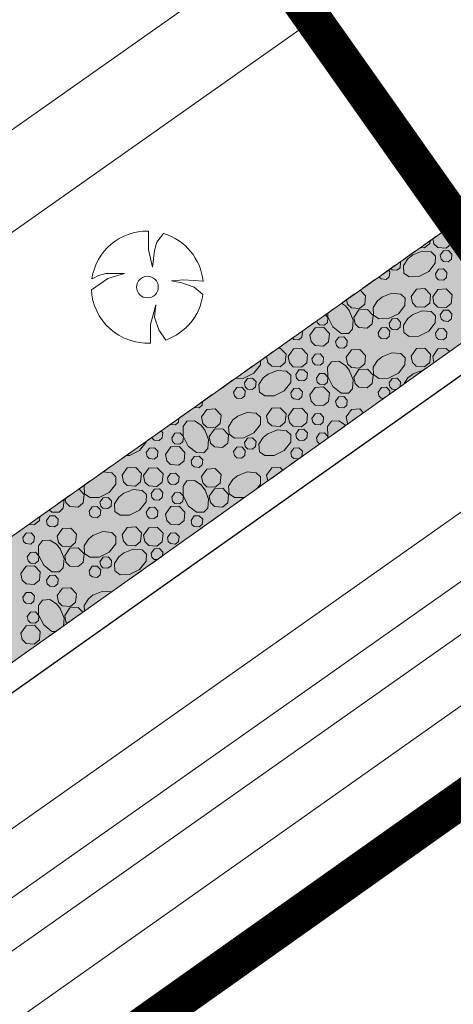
# Model space of a CAD drawing. Header units: metres. Extents: x 148425 to 149111, y 486065 to 486671.
# Tile 78 of 81: x 148905 to 148922, y 486482 to 486521. Entities that reach past the tile are written whole.
import ezdxf

# ---------------------------------------------------------------- set-up
doc = ezdxf.new("R2010")
doc.units = ezdxf.units.M
doc.header["$MEASUREMENT"] = 0
doc.linetypes.add('bladgr', pattern=[6.12, 4, -0.66, 0.07, -0.66, 0.07, -0.66])
doc.linetypes.add('DGN Style 2', pattern=[1, 0.6, -0.4])
for name, color, linetype, lineweight in [('BWR-best-situatie', 2, 'Continuous', 13), ('BWR-verw-drain ø 60', 60, 'drainage60w', 30), ('BWR-verw-situatie', 214, 'DGN Style 2', 13), ('TOP-L-topo objecten punt', 7, 'Continuous', 0), ('TOP-L-topo objecten vlak', 7, 'Continuous', 0), ('WVB-alg-bladgrens', 2, 'bladgr', 53), ('WVB-alg-onderhoek', 7, 'Continuous', 30), ('WVB-alg-werkgrens', 6, 'Continuous', 53), ('WVB-pen-dik 013', 1, 'Continuous', 0), ('WVB-raster-20%', 254, 'Continuous', 30)]:
    doc.layers.add(name, color=color, linetype=linetype, lineweight=lineweight)
doc.styles.add('Style-WORKING', font='WORKING.shx')
doc.linetypes.add('drainage60w', pattern='A,2.1,["V",Style-WORKING,S=0.700002,R=0,X=-0.228,Y=-0.367],2.9,-0.32,0.02,-0.32,1,-0.32,5', length=11.98)

# ---------------------------------------------------------------- blocks, each defined once
blk = doc.blocks.new('BBOOM')
at = {"layer": 'BWR-best-situatie'}
for p, q in [((0.016, 0.603), (0.016, 0.9)), ((0.016, 0.804), (0.016, 0.871)), ((0.26, 0.861), (0.15, 0.72)), ((0.15, 0.72), (0.116, 0.586)), ((0.083, 0.318), (0.016, 0.603)), ((0.116, 0.586), (0.083, 0.318)), ((-0.787, 0.185), (-0.89, 0.134)), ((-0.67, 0.217), (-0.787, 0.185)), ((-0.368, 0.218), (-0.67, 0.217)), ((-0.637, 0.135), (-0.368, 0.218)), ((-0.9, -0.042), (-0.637, 0.135)), ((0.384, 0.1), (0.586, 0.117)), ((0.551, 0.067), (0.384, 0.1)), ((0.752, 0), (0.551, 0.067)), ((0.586, 0.117), (0.895, 0.092)), ((0.89, -0.121), (0.752, 0)), ((0.133, -0.283), (0.05, -0.603)), ((0.116, -0.484), (0.133, -0.283)), ((0.05, -0.603), (0.051, -0.899)), ((0.184, -0.685), (0.116, -0.484)), ((0.293, -0.851), (0.184, -0.685))]:
    blk.add_line(p, q, dxfattribs=at)
blk.add_circle((0, 0), 0.174, dxfattribs=at)
for start, end in [(88.9495, 171.4867), (5.8447, 73.1614), (182.6375, 273.2485), (289.0687, 352.197)]:
    blk.add_arc((-0.001, 0), 0.9, start, end, dxfattribs=at)

msp = doc.modelspace()

# ---------------------------------------------------------------- hatches: boundary and pattern name
at = {"layer": 'WVB-raster-20%', "linetype": 'Continuous', "lineweight": 0}
msp.add_hatch(color=256, dxfattribs=at).paths.add_polyline_path([(148924.789, 486510.032), (148922.439, 486513.361), (148903.543, 486500), (148747.547, 486389.546), (148744.596, 486388.204), (148728.278, 486376.797), (148726.384, 486374.527), (148583.29, 486273.18), (148579.06, 486270.35), (148577.545, 486269.321), (148570.335, 486264.284), (148554.904, 486255.134), (148557.704, 486250.188), (148559.694, 486251.626), (148727.071, 486370.042), (148730.958, 486371.59), (148748.805, 486384.219), (148750.944, 486386.728), (148910.697, 486500)], flags=0)

# ---------------------------------------------------------------- linework, layer by layer
at = {"layer": 'BWR-verw-drain ø 60', "linetype": 'drainage60w', "ltscale": 2.5, "flags": 128}
msp.add_lwpolyline([(148884.356, 486480.137), (148885.744, 486481.119), (148911.275, 486499.184), (148925.394, 486509.175)], dxfattribs=at)
at = {"layer": 'BWR-verw-situatie', "flags": 128}
for points in [[(148922.439, 486513.361), (148903.543, 486500), (148747.547, 486389.546), (148744.596, 486388.204), (148728.278, 486376.797), (148726.384, 486374.527), (148583.29, 486273.18), (148579.06, 486270.35), (148577.545, 486269.321), (148570.335, 486264.284), (148554.904, 486255.134)], [(148557.704, 486250.188), (148559.694, 486251.626), (148727.071, 486370.042), (148731.453, 486371.787), (148748.351, 486383.686), (148750.944, 486386.728), (148910.697, 486500), (148924.789, 486510.032)]]:
    msp.add_lwpolyline(points, dxfattribs=at)
at = {"layer": 'TOP-L-topo objecten vlak', "color": 7, "linetype": 'Continuous', "lineweight": 0}
for p, q in [((148886.245, 486500), (148916.703, 486521.484)), ((148927.99, 486505.498), (148565.2, 486249.74)), ((148929.298, 486503.645), (148567.034, 486248.258)), ((148930.304, 486502.219), (148568.866, 486247.415)), ((148612.283, 486274.838), (148931.208, 486500))]:
    msp.add_line(p, q, dxfattribs=at)
at = {"layer": 'TOP-L-topo objecten vlak', "color": 7, "linetype": 'Continuous', "lineweight": 0, "flags": 128}
msp.add_lwpolyline([(148914.761, 486524.236), (148880.36, 486500), (148552.46, 486268.99)], dxfattribs=at)
at = {"layer": 'WVB-alg-bladgrens', "linetype": 'bladgr', "ltscale": 2.5}
msp.add_line((148857.129, 486605.867), (149022.656, 486371.411), dxfattribs=at)
at = {"layer": 'WVB-alg-onderhoek', "lineweight": 40, "ltscale": 500}
msp.add_3dface([(148601.941, 486074.385), (149104.348, 486429.086), (148938.821, 486663.542), (148436.414, 486308.842)], dxfattribs=at)
at = {"layer": 'WVB-alg-werkgrens', "linetype": 'Continuous', "ltscale": 2.5, "const_width": 1.5, "flags": 128}
msp.add_lwpolyline([(148933.417, 486497.811), (148874.414, 486581.384), (148538.89, 486351.023), (148526.845, 486327.911), (148530.985, 486325.229), (148531.106, 486326.817), (148532.707, 486327.686), (148532.626, 486326.155), (148530.985, 486325.229), (148539.247, 486319.878), (148535.438, 486309.432), (148532.522, 486299.181), (148531.73, 486286.904), (148532.07, 486275.415), (148533.054, 486268.785), (148534.125, 486264.381), (148536.125, 486258.311), (148550.85, 486226.663)], close=True, dxfattribs=at)
at = {"layer": 'WVB-pen-dik 013'}
for p, q in [((148921.539, 486507.718), (148921.489, 486507.969)), ((148914.868, 486502.969), (148914.824, 486503.196))]:
    msp.add_line(p, q, dxfattribs=at)
at = {"layer": 'WVB-pen-dik 013', "flags": 128}
for points in [[(148922.029, 486513.071), (148922.036, 486513.071), (148922.269, 486512.829), (148922.234, 486512.491), (148922.026, 486512.319), (148921.696, 486512.341), (148921.541, 486512.494), (148921.5, 486512.697)], [(148921.382, 486512.613), (148921.371, 486512.504), (148921.164, 486512.331), (148921, 486512.343)], [(148920.671, 486512.036), (148921.066, 486512.194), (148921.426, 486512.161), (148921.599, 486511.996), (148921.591, 486511.706), (148921.331, 486511.371), (148920.929, 486511.171), (148920.549, 486511.166), (148920.334, 486511.316), (148920.316, 486511.621), (148920.491, 486511.889), (148920.689, 486512.046)], [(148921.796, 486512.029), (148921.921, 486512.211), (148922.124, 486512.221), (148922.264, 486512.076), (148922.241, 486511.871), (148922.116, 486511.769), (148921.919, 486511.784), (148921.824, 486511.874), (148921.796, 486512.029)], [(148920.177, 486511.761), (148920.204, 486511.734), (148920.181, 486511.529), (148920.056, 486511.426), (148919.859, 486511.441), (148919.802, 486511.496)], [(148919.709, 486511.43), (148919.766, 486511.369), (148919.746, 486511.166), (148919.624, 486511.061), (148919.424, 486511.079), (148919.334, 486511.165)], [(148921.596, 486511.289), (148921.724, 486511.469), (148921.924, 486511.481), (148922.064, 486511.336), (148922.041, 486511.131), (148921.919, 486511.026), (148921.719, 486511.044), (148921.626, 486511.134), (148921.596, 486511.289)], [(148918.577, 486510.63), (148918.796, 486510.401), (148918.761, 486510.064), (148918.554, 486509.891), (148918.224, 486509.914), (148918.069, 486510.066), (148918.032, 486510.245)], [(148919.454, 486510.349), (148919.846, 486510.506), (148920.209, 486510.474), (148920.379, 486510.309), (148920.374, 486510.016), (148920.111, 486509.684), (148919.709, 486509.484), (148919.331, 486509.476), (148919.116, 486509.629), (148919.099, 486509.931), (148919.271, 486510.201), (148919.471, 486510.359)], [(148920.626, 486510.374), (148920.836, 486510.674), (148921.174, 486510.691), (148921.404, 486510.449), (148921.371, 486510.111), (148921.164, 486509.939), (148920.831, 486509.964), (148920.676, 486510.116), (148920.626, 486510.374)], [(148921.489, 486510.361), (148921.701, 486510.659), (148922.036, 486510.679), (148922.269, 486510.436), (148922.234, 486510.099), (148922.026, 486509.926), (148921.696, 486509.949), (148921.541, 486510.101), (148921.489, 486510.361)], [(148917.827, 486510.1), (148917.994, 486509.994), (148918.151, 486509.794)], [(148918.141, 486509.811), (148918.299, 486509.419), (148918.264, 486509.056), (148918.104, 486508.886), (148917.811, 486508.891), (148917.479, 486509.154), (148917.276, 486509.556), (148917.274, 486509.709)], [(148918.321, 486509.534), (148918.531, 486509.834), (148918.866, 486509.851), (148919.099, 486509.609), (148919.066, 486509.271), (148918.859, 486509.099), (148918.526, 486509.124), (148918.371, 486509.276), (148918.321, 486509.534)], [(148920.671, 486509.644), (148921.066, 486509.801), (148921.426, 486509.769), (148921.599, 486509.604), (148921.591, 486509.314), (148921.331, 486508.979), (148920.929, 486508.779), (148920.549, 486508.774), (148920.334, 486508.924), (148920.316, 486509.229), (148920.491, 486509.496), (148920.689, 486509.654)], [(148921.796, 486509.636), (148921.921, 486509.819), (148922.124, 486509.829), (148922.264, 486509.684), (148922.241, 486509.479), (148922.116, 486509.376), (148921.919, 486509.391), (148921.824, 486509.481), (148921.796, 486509.636)], [(148917.181, 486509.643), (148917.286, 486509.534), (148917.266, 486509.331), (148917.141, 486509.226), (148916.944, 486509.241), (148916.849, 486509.331), (148916.836, 486509.399)], [(148919.736, 486509.296), (148919.864, 486509.474), (148920.064, 486509.486), (148920.204, 486509.341), (148920.181, 486509.136), (148920.056, 486509.034), (148919.859, 486509.049), (148919.766, 486509.139), (148919.736, 486509.296)], [(148916.233, 486508.973), (148916.261, 486508.944), (148916.239, 486508.739), (148916.116, 486508.634), (148915.916, 486508.651), (148915.858, 486508.708)], [(148916.564, 486508.819), (148916.774, 486509.119), (148917.111, 486509.136), (148917.341, 486508.894), (148917.309, 486508.556), (148917.101, 486508.384), (148916.769, 486508.409), (148916.614, 486508.561), (148916.564, 486508.819)], [(148919.301, 486508.931), (148919.429, 486509.111), (148919.629, 486509.124), (148919.766, 486508.976), (148919.746, 486508.774), (148919.624, 486508.669), (148919.424, 486508.686), (148919.331, 486508.776), (148919.301, 486508.931)], [(148921.596, 486508.896), (148921.724, 486509.076), (148921.924, 486509.089), (148922.064, 486508.944), (148922.041, 486508.739), (148921.919, 486508.634), (148921.719, 486508.651), (148921.626, 486508.741), (148921.596, 486508.896)], [(148917.594, 486508.561), (148917.721, 486508.741), (148917.921, 486508.751), (148918.061, 486508.606), (148918.041, 486508.404), (148917.916, 486508.299), (148917.719, 486508.314), (148917.624, 486508.404), (148917.594, 486508.561)], [(148915.272, 486508.293), (148915.371, 486508.299), (148915.601, 486508.056), (148915.569, 486507.719), (148915.361, 486507.546), (148915.029, 486507.571), (148914.874, 486507.724), (148914.824, 486507.977)], [(148915.686, 486507.969), (148915.899, 486508.266), (148916.234, 486508.286), (148916.466, 486508.044), (148916.431, 486507.706), (148916.224, 486507.534), (148915.894, 486507.556), (148915.739, 486507.709), (148915.686, 486507.969)], [(148918.016, 486507.934), (148918.229, 486508.231), (148918.564, 486508.251), (148918.796, 486508.009), (148918.761, 486507.671), (148918.554, 486507.499), (148918.224, 486507.521), (148918.069, 486507.674), (148918.016, 486507.934)], [(148920.626, 486507.981), (148920.836, 486508.281), (148921.174, 486508.299), (148921.404, 486508.056), (148921.371, 486507.719), (148921.164, 486507.546), (148920.831, 486507.571), (148920.676, 486507.724), (148920.626, 486507.981)], [(148921.489, 486507.969), (148921.701, 486508.266), (148922.036, 486508.286), (148922.158, 486508.159)], [(148914.574, 486507.8), (148914.571, 486507.624), (148914.309, 486507.291), (148913.906, 486507.091), (148913.562, 486507.084)], [(148916.644, 486507.874), (148916.771, 486508.054), (148916.971, 486508.066), (148917.111, 486507.921), (148917.089, 486507.716), (148916.966, 486507.611), (148916.766, 486507.629), (148916.674, 486507.719), (148916.644, 486507.874)], [(148918.141, 486507.419), (148918.299, 486507.026), (148918.264, 486506.664), (148918.104, 486506.494), (148917.811, 486506.499), (148917.479, 486506.761), (148917.276, 486507.164), (148917.271, 486507.541), (148917.424, 486507.756), (148917.724, 486507.774), (148917.994, 486507.601), (148918.151, 486507.401)], [(148919.454, 486507.956), (148919.846, 486508.114), (148920.209, 486508.081), (148920.379, 486507.916), (148920.374, 486507.624), (148920.111, 486507.291), (148919.709, 486507.091), (148919.331, 486507.084), (148919.116, 486507.236), (148919.099, 486507.539), (148919.271, 486507.809), (148919.471, 486507.966)], [(148914.869, 486507.251), (148915.264, 486507.409), (148915.624, 486507.376), (148915.796, 486507.211), (148915.789, 486506.921), (148915.529, 486506.586), (148915.126, 486506.386), (148914.746, 486506.381), (148914.531, 486506.531), (148914.514, 486506.836), (148914.689, 486507.104), (148914.886, 486507.261)], [(148915.994, 486507.244), (148916.119, 486507.426), (148916.321, 486507.436), (148916.461, 486507.291), (148916.439, 486507.086), (148916.314, 486506.984), (148916.116, 486506.999), (148916.021, 486507.089), (148915.994, 486507.244)], [(148918.321, 486507.141), (148918.531, 486507.441), (148918.866, 486507.459), (148919.099, 486507.216), (148919.066, 486506.879), (148918.859, 486506.706), (148918.526, 486506.731), (148918.371, 486506.884), (148918.321, 486507.141)], [(148920.671, 486507.251), (148921.066, 486507.409), (148921.1, 486507.406)], [(148913.934, 486506.904), (148914.061, 486507.081), (148914.261, 486507.094), (148914.401, 486506.949), (148914.379, 486506.744), (148914.254, 486506.641), (148914.056, 486506.656), (148913.964, 486506.746), (148913.934, 486506.904)], [(148916.819, 486507.096), (148916.946, 486507.276), (148917.146, 486507.286), (148917.286, 486507.141), (148917.266, 486506.939), (148917.141, 486506.834), (148916.944, 486506.849), (148916.849, 486506.939), (148916.819, 486507.096)], [(148919.736, 486506.904), (148919.864, 486507.081), (148920.064, 486507.094), (148920.204, 486506.949), (148920.182, 486506.752)], [(148920.33, 486506.858), (148920.491, 486507.104), (148920.689, 486507.261)], [(148913.219, 486506.842), (148913.056, 486506.706), (148913.03, 486506.708)], [(148913.499, 486506.539), (148913.626, 486506.719), (148913.826, 486506.731), (148913.964, 486506.584), (148913.944, 486506.381), (148913.821, 486506.276), (148913.621, 486506.294), (148913.529, 486506.384), (148913.499, 486506.539)], [(148915.794, 486506.504), (148915.921, 486506.684), (148916.121, 486506.696), (148916.261, 486506.551), (148916.239, 486506.346), (148916.116, 486506.241), (148915.916, 486506.259), (148915.824, 486506.349), (148915.794, 486506.504)], [(148916.564, 486506.426), (148916.774, 486506.726), (148917.111, 486506.744), (148917.341, 486506.501), (148917.309, 486506.164), (148917.101, 486505.991), (148916.769, 486506.016), (148916.614, 486506.169), (148916.564, 486506.426)], [(148919.301, 486506.539), (148919.429, 486506.719), (148919.629, 486506.731), (148919.766, 486506.584), (148919.753, 486506.447)], [(148919.525, 486506.285), (148919.424, 486506.294), (148919.331, 486506.384), (148919.301, 486506.539)], [(148920.029, 486506.643), (148919.859, 486506.656), (148919.766, 486506.746), (148919.736, 486506.904)], [(148912.253, 486506.159), (148912.239, 486506.011), (148912.114, 486505.906), (148911.917, 486505.921)], [(148917.594, 486506.169), (148917.721, 486506.349), (148917.921, 486506.359), (148918.061, 486506.214), (148918.041, 486506.011), (148917.916, 486505.906), (148917.719, 486505.921), (148917.624, 486506.011), (148917.594, 486506.169)], [(148912.214, 486505.541), (148912.426, 486505.839), (148912.761, 486505.859), (148912.994, 486505.616), (148912.959, 486505.279), (148912.751, 486505.106), (148912.421, 486505.129), (148912.266, 486505.281), (148912.214, 486505.541)], [(148914.824, 486505.589), (148915.034, 486505.889), (148915.371, 486505.906), (148915.601, 486505.664), (148915.569, 486505.326), (148915.361, 486505.154), (148915.029, 486505.179), (148914.874, 486505.331), (148914.824, 486505.589)], [(148915.686, 486505.576), (148915.899, 486505.874), (148916.234, 486505.894), (148916.466, 486505.651), (148916.431, 486505.314), (148916.224, 486505.141), (148915.894, 486505.164), (148915.739, 486505.316), (148915.686, 486505.576)], [(148918.016, 486505.541), (148918.229, 486505.839), (148918.564, 486505.859), (148918.711, 486505.705)], [(148911.304, 486505.488), (148911.286, 486505.324), (148911.164, 486505.219), (148910.964, 486505.236), (148910.957, 486505.242)], [(148912.339, 486505.026), (148912.496, 486504.634), (148912.461, 486504.271), (148912.301, 486504.101), (148912.009, 486504.106), (148911.676, 486504.369), (148911.474, 486504.771), (148911.469, 486505.149), (148911.621, 486505.364), (148911.921, 486505.381), (148912.191, 486505.209), (148912.349, 486505.009)], [(148913.651, 486505.564), (148914.044, 486505.721), (148914.406, 486505.689), (148914.576, 486505.524), (148914.571, 486505.231), (148914.309, 486504.899), (148913.906, 486504.699), (148913.529, 486504.691), (148913.314, 486504.844), (148913.296, 486505.146), (148913.469, 486505.416), (148913.669, 486505.574)], [(148916.644, 486505.481), (148916.771, 486505.661), (148916.971, 486505.674), (148917.111, 486505.529), (148917.089, 486505.324), (148916.966, 486505.219), (148916.766, 486505.236), (148916.674, 486505.326), (148916.644, 486505.481)], [(148917.308, 486504.707), (148917.276, 486504.771), (148917.271, 486505.149), (148917.424, 486505.364), (148917.724, 486505.381), (148917.994, 486505.209), (148918.001, 486505.199)], [(148918.088, 486505.262), (148918.069, 486505.281), (148918.016, 486505.541)], [(148910.583, 486504.977), (148910.659, 486504.899), (148910.636, 486504.694), (148910.511, 486504.591), (148910.314, 486504.606), (148910.219, 486504.696), (148910.215, 486504.717)], [(148912.519, 486504.749), (148912.729, 486505.049), (148913.064, 486505.066), (148913.296, 486504.824), (148913.264, 486504.486), (148913.056, 486504.314), (148912.724, 486504.339), (148912.569, 486504.491), (148912.519, 486504.749)], [(148914.869, 486504.859), (148915.264, 486505.016), (148915.624, 486504.984), (148915.796, 486504.819), (148915.789, 486504.529), (148915.529, 486504.194), (148915.126, 486503.994), (148914.746, 486503.989), (148914.531, 486504.139), (148914.514, 486504.444), (148914.689, 486504.711), (148914.886, 486504.869)], [(148915.994, 486504.851), (148916.119, 486505.034), (148916.321, 486505.044), (148916.461, 486504.899), (148916.439, 486504.694), (148916.314, 486504.591), (148916.116, 486504.606), (148916.021, 486504.696), (148915.994, 486504.851)], [(148911.016, 486504.704), (148911.144, 486504.884), (148911.344, 486504.894), (148911.484, 486504.749), (148911.464, 486504.546), (148911.339, 486504.441), (148911.141, 486504.456), (148911.046, 486504.546), (148911.016, 486504.704)], [(148913.934, 486504.511), (148914.061, 486504.689), (148914.261, 486504.701), (148914.401, 486504.556), (148914.379, 486504.351), (148914.254, 486504.249), (148914.056, 486504.264), (148913.964, 486504.354), (148913.934, 486504.511)], [(148916.819, 486504.704), (148916.946, 486504.884), (148917.146, 486504.894), (148917.286, 486504.749), (148917.28, 486504.686)], [(148916.955, 486504.455), (148916.944, 486504.456), (148916.849, 486504.546), (148916.819, 486504.704)], [(148909.987, 486504.556), (148909.986, 486504.529), (148909.726, 486504.194), (148909.324, 486503.994), (148909.189, 486503.992)], [(148909.991, 486504.111), (148910.119, 486504.291), (148910.319, 486504.304), (148910.459, 486504.159), (148910.436, 486503.954), (148910.314, 486503.849), (148910.114, 486503.866), (148910.021, 486503.956), (148909.991, 486504.111)], [(148910.761, 486504.034), (148910.971, 486504.334), (148911.309, 486504.351), (148911.539, 486504.109), (148911.506, 486503.771), (148911.299, 486503.599), (148910.966, 486503.624), (148910.811, 486503.776), (148910.761, 486504.034)], [(148913.499, 486504.146), (148913.626, 486504.326), (148913.826, 486504.339), (148913.964, 486504.191), (148913.944, 486503.989), (148913.821, 486503.884), (148913.621, 486503.901), (148913.529, 486503.991), (148913.499, 486504.146)], [(148915.794, 486504.111), (148915.921, 486504.291), (148916.121, 486504.304), (148916.261, 486504.159), (148916.239, 486503.954), (148916.18, 486503.903)], [(148916.763, 486504.318), (148916.774, 486504.334), (148916.785, 486504.334)], [(148911.791, 486503.776), (148911.919, 486503.956), (148912.119, 486503.966), (148912.259, 486503.821), (148912.239, 486503.619), (148912.114, 486503.514), (148911.916, 486503.529), (148911.821, 486503.619), (148911.791, 486503.776)], [(148916.105, 486503.85), (148915.916, 486503.866), (148915.824, 486503.956), (148915.794, 486504.111)], [(148909.021, 486503.196), (148909.231, 486503.496), (148909.569, 486503.514), (148909.799, 486503.271), (148909.766, 486502.934), (148909.559, 486502.761), (148909.226, 486502.786), (148909.071, 486502.939), (148909.021, 486503.196)], [(148909.884, 486503.184), (148910.096, 486503.481), (148910.431, 486503.501), (148910.664, 486503.259), (148910.629, 486502.921), (148910.421, 486502.749), (148910.091, 486502.771), (148909.936, 486502.924), (148909.884, 486503.184)], [(148912.214, 486503.149), (148912.426, 486503.446), (148912.761, 486503.466), (148912.994, 486503.224), (148912.959, 486502.886), (148912.751, 486502.714), (148912.421, 486502.736), (148912.266, 486502.889), (148912.214, 486503.149)], [(148914.824, 486503.196), (148915.034, 486503.496), (148915.371, 486503.514), (148915.476, 486503.402)], [(148908.25, 486503.328), (148908.604, 486503.296), (148908.774, 486503.131), (148908.769, 486502.839), (148908.506, 486502.506), (148908.104, 486502.306), (148907.726, 486502.299), (148907.511, 486502.451), (148907.494, 486502.754), (148907.54, 486502.826)], [(148910.841, 486503.089), (148910.969, 486503.269), (148911.169, 486503.281), (148911.309, 486503.136), (148911.286, 486502.931), (148911.164, 486502.826), (148910.964, 486502.844), (148910.871, 486502.934), (148910.841, 486503.089)], [(148912.339, 486502.634), (148912.496, 486502.241), (148912.461, 486501.879), (148912.301, 486501.709), (148912.009, 486501.714), (148911.676, 486501.976), (148911.474, 486502.379), (148911.469, 486502.756), (148911.621, 486502.971), (148911.921, 486502.989), (148912.191, 486502.816), (148912.349, 486502.616)], [(148914.006, 486502.356), (148913.906, 486502.306), (148913.529, 486502.299), (148913.314, 486502.451), (148913.296, 486502.754), (148913.469, 486503.024), (148913.669, 486503.181)], [(148913.651, 486503.171), (148914.044, 486503.329), (148914.406, 486503.296), (148914.576, 486503.131), (148914.571, 486502.839), (148914.426, 486502.654)], [(148907.287, 486502.647), (148907.494, 486502.431), (148907.461, 486502.094), (148907.254, 486501.921), (148906.921, 486501.946), (148906.766, 486502.099), (148906.735, 486502.257)], [(148909.066, 486502.466), (148909.461, 486502.624), (148909.821, 486502.591), (148909.994, 486502.426), (148909.986, 486502.136), (148909.726, 486501.801), (148909.324, 486501.601), (148908.944, 486501.596), (148908.729, 486501.746), (148908.711, 486502.051), (148908.886, 486502.319), (148909.084, 486502.476)], [(148910.191, 486502.459), (148910.316, 486502.641), (148910.519, 486502.651), (148910.659, 486502.506), (148910.636, 486502.301), (148910.511, 486502.199), (148910.314, 486502.214), (148910.219, 486502.304), (148910.191, 486502.459)], [(148912.519, 486502.356), (148912.729, 486502.656), (148913.064, 486502.674), (148913.296, 486502.431), (148913.264, 486502.094), (148913.056, 486501.921), (148912.724, 486501.946), (148912.569, 486502.099), (148912.519, 486502.356)], [(148906.692, 486502.227), (148906.659, 486501.879), (148906.499, 486501.709), (148906.206, 486501.714), (148906.093, 486501.803)], [(148908.131, 486502.119), (148908.259, 486502.296), (148908.459, 486502.309), (148908.599, 486502.164), (148908.576, 486501.959), (148908.451, 486501.856), (148908.254, 486501.871), (148908.161, 486501.961), (148908.131, 486502.119)], [(148911.016, 486502.311), (148911.144, 486502.491), (148911.344, 486502.501), (148911.484, 486502.356), (148911.464, 486502.154), (148911.339, 486502.049), (148911.141, 486502.064), (148911.046, 486502.154), (148911.016, 486502.311)], [(148907.696, 486501.754), (148907.824, 486501.934), (148908.024, 486501.946), (148908.161, 486501.799), (148908.141, 486501.596), (148908.019, 486501.491), (148907.819, 486501.509), (148907.726, 486501.599), (148907.696, 486501.754)], [(148909.991, 486501.719), (148910.119, 486501.899), (148910.319, 486501.911), (148910.459, 486501.766), (148910.436, 486501.561), (148910.314, 486501.456), (148910.114, 486501.474), (148910.021, 486501.564), (148909.991, 486501.719)], [(148910.761, 486501.641), (148910.971, 486501.941), (148911.309, 486501.959), (148911.539, 486501.716), (148911.506, 486501.379), (148911.299, 486501.206), (148910.966, 486501.231), (148910.811, 486501.384), (148910.761, 486501.641)], [(148905.719, 486501.539), (148905.704, 486501.379), (148905.496, 486501.206), (148905.273, 486501.223)], [(148905.989, 486501.384), (148906.116, 486501.564), (148906.316, 486501.574), (148906.456, 486501.429), (148906.436, 486501.226), (148906.311, 486501.121), (148906.114, 486501.136), (148906.019, 486501.226), (148905.989, 486501.384)], [(148911.791, 486501.384), (148911.919, 486501.564), (148912.119, 486501.574), (148912.259, 486501.429), (148912.239, 486501.226), (148912.114, 486501.121), (148911.916, 486501.136), (148911.821, 486501.226), (148911.791, 486501.384)], [(148906.411, 486500.756), (148906.624, 486501.054), (148906.959, 486501.074), (148907.191, 486500.831), (148907.156, 486500.494), (148906.949, 486500.321), (148906.619, 486500.344), (148906.464, 486500.496), (148906.411, 486500.756)], [(148909.021, 486500.804), (148909.231, 486501.104), (148909.569, 486501.121), (148909.799, 486500.879), (148909.766, 486500.541), (148909.559, 486500.369), (148909.226, 486500.394), (148909.071, 486500.546), (148909.021, 486500.804)], [(148909.884, 486500.791), (148910.096, 486501.089), (148910.431, 486501.109), (148910.664, 486500.866), (148910.629, 486500.529), (148910.421, 486500.356), (148910.091, 486500.379), (148909.936, 486500.531), (148909.884, 486500.791)], [(148905.039, 486500.696), (148905.166, 486500.876), (148905.366, 486500.889), (148905.506, 486500.744), (148905.484, 486500.539), (148905.361, 486500.434), (148905.161, 486500.451), (148905.069, 486500.541), (148905.039, 486500.696)], [(148907.849, 486500.779), (148908.241, 486500.936), (148908.604, 486500.904), (148908.774, 486500.739), (148908.769, 486500.446), (148908.506, 486500.114), (148908.104, 486499.914), (148907.726, 486499.906), (148907.511, 486500.059), (148907.494, 486500.361), (148907.666, 486500.631), (148907.866, 486500.789)], [(148910.841, 486500.696), (148910.969, 486500.876), (148911.169, 486500.889), (148911.309, 486500.744), (148911.286, 486500.539), (148911.164, 486500.434), (148910.964, 486500.451), (148910.871, 486500.541), (148910.841, 486500.696)], [(148906.536, 486500.241), (148906.694, 486499.849), (148906.659, 486499.486), (148906.499, 486499.316), (148906.206, 486499.321), (148905.874, 486499.584), (148905.671, 486499.986), (148905.666, 486500.364), (148905.819, 486500.579), (148906.119, 486500.596), (148906.389, 486500.424), (148906.546, 486500.224)], [(148906.716, 486499.964), (148906.926, 486500.264), (148907.261, 486500.281), (148907.494, 486500.039), (148907.461, 486499.701), (148907.254, 486499.529), (148906.921, 486499.554), (148906.766, 486499.706), (148906.716, 486499.964)], [(148909.066, 486500.074), (148909.461, 486500.231), (148909.821, 486500.199), (148909.994, 486500.034), (148909.986, 486499.744), (148909.726, 486499.409), (148909.324, 486499.209), (148908.944, 486499.204), (148908.729, 486499.354), (148908.711, 486499.659), (148908.886, 486499.926), (148909.084, 486500.084)], [(148910.191, 486500.066), (148910.316, 486500.249), (148910.519, 486500.259), (148910.659, 486500.114), (148910.642, 486499.961)], [(148905.214, 486499.919), (148905.341, 486500.099), (148905.541, 486500.109), (148905.681, 486499.964), (148905.661, 486499.761), (148905.536, 486499.656), (148905.339, 486499.671), (148905.244, 486499.761), (148905.214, 486499.919)], [(148908.131, 486499.726), (148908.259, 486499.904), (148908.459, 486499.916), (148908.599, 486499.771), (148908.576, 486499.566), (148908.451, 486499.464), (148908.254, 486499.479), (148908.161, 486499.569), (148908.131, 486499.726)], [(148910.432, 486499.812), (148910.314, 486499.821), (148910.219, 486499.911), (148910.191, 486500.066)], [(148904.959, 486499.249), (148905.169, 486499.549), (148905.506, 486499.566), (148905.736, 486499.324), (148905.704, 486498.986), (148905.496, 486498.814), (148905.164, 486498.839), (148905.009, 486498.991), (148904.959, 486499.249)], [(148907.696, 486499.361), (148907.824, 486499.541), (148908.024, 486499.554), (148908.161, 486499.406), (148908.141, 486499.204), (148908.019, 486499.099), (148907.819, 486499.116), (148907.726, 486499.206), (148907.696, 486499.361)], [(148905.989, 486498.991), (148906.116, 486499.171), (148906.316, 486499.181), (148906.456, 486499.036), (148906.436, 486498.834), (148906.311, 486498.729), (148906.114, 486498.744), (148906.019, 486498.834), (148905.989, 486498.991)], [(148906.411, 486498.364), (148906.624, 486498.661), (148906.959, 486498.681), (148907.191, 486498.439), (148907.156, 486498.101), (148906.949, 486497.929), (148906.619, 486497.951), (148906.464, 486498.104), (148906.411, 486498.364)], [(148905.039, 486498.304), (148905.166, 486498.484), (148905.366, 486498.496), (148905.506, 486498.351), (148905.484, 486498.146), (148905.361, 486498.041), (148905.161, 486498.059), (148905.069, 486498.149), (148905.039, 486498.304)], [(148907.507, 486497.738), (148907.494, 486497.969), (148907.666, 486498.239), (148907.866, 486498.396)], [(148907.849, 486498.386), (148908.241, 486498.544), (148908.598, 486498.512)], [(148906.361, 486496.926), (148906.206, 486496.929), (148905.874, 486497.191), (148905.671, 486497.594), (148905.666, 486497.971), (148905.819, 486498.186), (148906.119, 486498.204), (148906.389, 486498.031), (148906.546, 486497.831)], [(148906.536, 486497.849), (148906.694, 486497.456), (148906.663, 486497.14)], [(148906.716, 486497.571), (148906.926, 486497.871), (148907.261, 486497.889), (148907.446, 486497.695)], [(148905.214, 486497.526), (148905.341, 486497.706), (148905.541, 486497.716), (148905.681, 486497.571), (148905.661, 486497.369), (148905.536, 486497.264), (148905.339, 486497.279), (148905.244, 486497.369), (148905.214, 486497.526)], [(148906.826, 486497.255), (148906.766, 486497.314), (148906.716, 486497.571)], [(148904.959, 486496.856), (148905.169, 486497.156), (148905.506, 486497.174), (148905.736, 486496.931), (148905.704, 486496.594), (148905.496, 486496.421), (148905.164, 486496.446), (148905.009, 486496.599), (148904.959, 486496.856)], [(148906.078, 486496.725), (148906.116, 486496.779), (148906.157, 486496.781)], [(148905.148, 486496.065), (148905.166, 486496.091), (148905.186, 486496.092)]]:
    msp.add_lwpolyline(points, dxfattribs=at)
at = {"layer": 'WVB-raster-20%', "linetype": 'Continuous', "lineweight": 0, "flags": 128}
msp.add_lwpolyline([(148924.789, 486510.032), (148922.439, 486513.361), (148903.543, 486500), (148747.547, 486389.546), (148744.596, 486388.204), (148728.278, 486376.797), (148726.384, 486374.527), (148583.29, 486273.18), (148579.06, 486270.35), (148577.545, 486269.321), (148570.335, 486264.284), (148554.904, 486255.134), (148557.704, 486250.188), (148559.694, 486251.626), (148727.071, 486370.042), (148730.958, 486371.59), (148748.805, 486384.219), (148750.944, 486386.728), (148910.697, 486500)], close=True, dxfattribs=at)

# ---------------------------------------------------------------- block references
at = {"layer": 'TOP-L-topo objecten punt', "color": 7, "linetype": 'Continuous', "lineweight": 0, "xscale": 2.5, "yscale": 2.5, "zscale": 2.5}
msp.add_blockref('BBOOM', (148910.038, 486510.753), dxfattribs=at)

doc.saveas('drawing.dxf')
